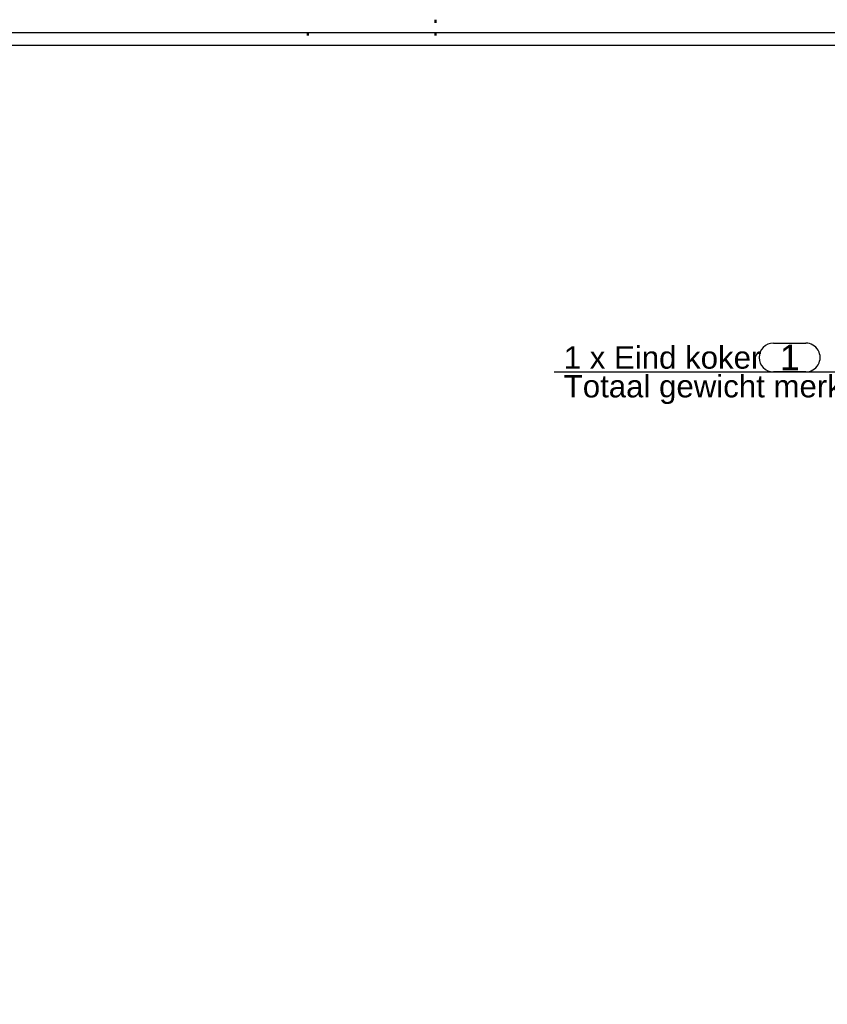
# Model space of a CAD drawing. Header units: millimetres. Extents: x -11 to 409, y -459 to -162.
# Tile 20 of 23: x 153 to 280, y -320 to -165. Entities that reach past the tile are written whole.
import ezdxf
from ezdxf.enums import TextEntityAlignment as Align

# ---------------------------------------------------------------- set-up
doc = ezdxf.new("R2010")
doc.units = ezdxf.units.MM
doc.linetypes.add('DOT', pattern=[2, 0.5, -1.5])
doc.layers.get('0').update_dxf_attribs({"linetype": 'CONTINUOUS'})
for name, color, linetype in [('DIM49', 4, 'CONTINUOUS'), ('TXT_ALL', 7, 'CONTINUOUS'), ('TXT_DIM49', 2, 'CONTINUOUS')]:
    doc.layers.add(name, color=color, linetype=linetype)
doc.layers.add('LE_ALL', color=7, linetype='CONTINUOUS', lineweight=50)
doc.styles.add('ARIAL', font='arial.ttf')

# ---------------------------------------------------------------- blocks, each defined once
blk = doc.blocks.new('DINA3_00002', base_point=(401.53, -452.24))
blk.add_line((-4.47, -169.24), (401.53, -169.24))
blk.add_lwpolyline([(-6.47, -454.24), (-6.47, -167.24), (403.53, -167.24)])
at = {"layer": 'LE_ALL', "linetype": 'DOT'}
for p, q in [((218.53, -165.24), (218.53, -169.24)), ((198.53, -167.24), (198.53, -169.24))]:
    blk.add_line(p, q, dxfattribs=at)
blk = doc.blocks.new('_ZBL0002_00001')
blk.add_blockref('DINA3_00002', (401.53, -452.24))
blk = doc.blocks.new('SHAPE_00997', base_point=(309.3, -228.85))
at = {"layer": 'DIM49', "color": 3}
for p, q in [((271.5, -215.93), (276.57, -215.93)), ((237.13, -220.43), (305.71, -220.43)), ((276.57, -220.43), (271.5, -220.43)), ((309.3, -228.85), (305.71, -220.43)), ((309.56, -228.81), (309.04, -228.81)), ((309.51, -229.01), (309.09, -229.01)), ((309.41, -228.61), (309.19, -228.61))]:
    blk.add_line(p, q, dxfattribs=at)
blk.add_lwpolyline([(309.46, -229.05), (309.51, -229), (309.54, -228.94), (309.56, -228.88), (309.56, -228.81), (309.54, -228.74), (309.51, -228.68), (309.46, -228.64), (309.4, -228.6), (309.33, -228.58), (309.26, -228.59), (309.19, -228.6), (309.14, -228.64), (309.09, -228.69), (309.05, -228.75), (309.04, -228.81), (309.04, -228.88), (309.06, -228.95), (309.09, -229.01), (309.14, -229.06), (309.2, -229.09), (309.27, -229.11), (309.34, -229.11), (309.4, -229.09)], close=True, dxfattribs=at)
for centre, start_param, end_param in [((271.5, -218.18), 3.141593, 6.283185), ((276.57, -218.18), 0, 3.141593)]:
    blk.add_ellipse(centre, major_axis=(0, -2.25), ratio=1, start_param=start_param, end_param=end_param, dxfattribs=at)
at = {"layer": 'TXT_ALL', "color": 1, "style": 'ARIAL'}
for s, height, p in [('1 x Eind koker', 3.5, (238.63, -218.18)), ('1', 4, (272.5, -218.18))]:
    blk.add_text(s, height=height, dxfattribs=at).set_placement(p, align=Align.MIDDLE_LEFT)
at = {"layer": 'TXT_ALL', "style": 'ARIAL'}
blk.add_text('11.1 kg.', height=4, dxfattribs=at).set_placement((284.56, -222.68), align=Align.MIDDLE_LEFT)
at = {"layer": 'TXT_DIM49', "style": 'ARIAL'}
blk.add_text('Totaal gewicht merk :', height=3.5, dxfattribs=at).set_placement((238.63, -222.68), align=Align.MIDDLE_LEFT)
blk = doc.blocks.new('PART_1480_00996')
blk.add_blockref('SHAPE_00997', (309.3, -228.85))
blk = doc.blocks.new('VIEW_3_00981')
blk.add_blockref('PART_1480_00996', (0, 0))
blk = doc.blocks.new('DVI_FIGURE_00980')
blk.add_blockref('VIEW_3_00981', (0, 0))

msp = doc.modelspace()

# ---------------------------------------------------------------- block references
for name in ['_ZBL0002_00001', 'DVI_FIGURE_00980']:
    msp.add_blockref(name, (0, 0))

doc.saveas('drawing.dxf')
